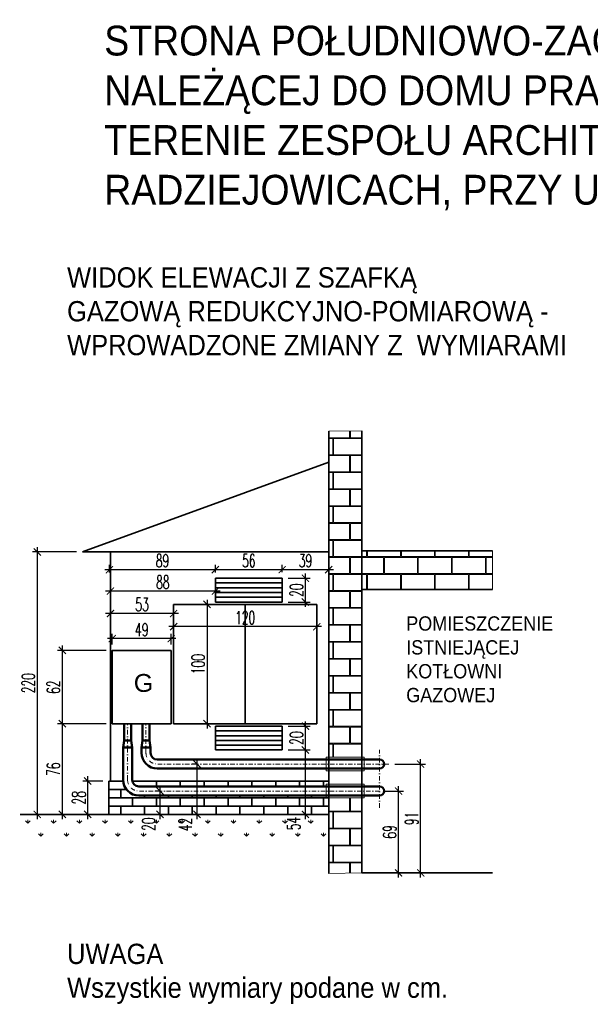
# Model space of a CAD drawing. Header units: millimetres. Extents: x -26820 to -12632, y -5851 to 1958.
# Tile 3 of 95: x -22083 to -21604, y -389 to 436. Entities that reach past the tile are written whole.
import ezdxf
from ezdxf.lldxf.tags import DXFTag

# ---------------------------------------------------------------- set-up
doc = ezdxf.new("R2010")
doc.units = ezdxf.units.MM
doc.linetypes.add('DASHDOT2', pattern=[0.5, 0.25, -0.125, 0, -0.125])
doc.linetypes.add('DASHED', pattern=[181.05, 120.7, -60.35])
for name, color, linetype, lineweight in [('A-INW-SC', 30, 'Continuous', 13), ('GAZ', 50, 'GAS_LINE', 50), ('promienniki', 91, 'Continuous', 40), ('ściany', 84, 'Continuous', 35)]:
    doc.layers.add(name, color=color, linetype=linetype, lineweight=lineweight)
doc.layers.add('CS_WIDOK', color=30, linetype='Continuous')
doc.styles.get("Standard").update_dxf_attribs({"font": 'arial.ttf'})
doc.styles.add('wymiar', font='romans.shx', dxfattribs={"width": 0.6})
tags = doc.linetypes.add('GAS_LINE', pattern='A,12.7,-5.08,["GAS",Standard,S=2.54,R=0,X=-2.54,Y=-1.27],-6.35', length=24.13).pattern_tags.tags
tags[6] = DXFTag(74, 10)
doc.dimstyles.new('Copy of WYM_75', dxfattribs={"dimtxt": 10, "dimasz": 8, "dimexe": 7.5, "dimexo": 7.5, "dimgap": 3, "dimtad": 1, "dimdec": 1, "dimdsep": 46, "dimtxsty": 'wymiar', "dimblk1": 'ARCHTICK', "dimblk2": 'ARCHTICK', "dimsah": 1, "dimcen": 12, "dimdle": 5, "dimclre": 5, "dimclrt": 12, "dimadec": 0, "dimazin": 0, "dimtfac": 1, "dimtdec": 1, "dimtmove": 0, "dimatfit": 3, "dimldrblk": 'ARCHTICK', "dimfxl": 1, "dimarcsym": 0})

# ---------------------------------------------------------------- blocks, each defined once
blk = doc.blocks.new('_ArchTick')
at = {"color": 0, "linetype": 'ByBlock', "const_width": 0.15}
blk.add_lwpolyline([(-0.5, -0.5), (0.5, 0.5)], dxfattribs=at)
blk = doc.blocks.new('*D14')
at = {"layer": 'CS_WIDOK', "color": 5, "lineweight": -2, "transparency": 16777216}
for p, q in [((-22006.61, -63.5), (-22006.61, -57.24)), ((-21953.61, -63.5), (-21953.61, -57.24))]:
    blk.add_line(p, q, dxfattribs=at)
at = {"layer": 'CS_WIDOK', "color": 0, "lineweight": -2, "transparency": 16777216}
blk.add_line((-21949.61, -61.24), (-22010.61, -61.24), dxfattribs=at)
at = {"layer": 'CS_WIDOK', "color": 0, "lineweight": -2, "transparency": 16777216, "xscale": 6, "yscale": 6, "zscale": 6, "rotation": 180}
blk.add_blockref('_ArchTick', (-22006.61, -61.24), dxfattribs=at)
at = {"layer": 'CS_WIDOK', "color": 0, "lineweight": -2, "transparency": 16777216, "xscale": 6, "yscale": 6, "zscale": 6}
blk.add_blockref('_ArchTick', (-21953.61, -61.24), dxfattribs=at)
at = {"layer": 'CS_WIDOK', "color": 5, "lineweight": 9, "transparency": 16777216, "insert": (-21980.11, -53.74), "char_height": 11, "attachment_point": 5, "style": 'wymiar'}
blk.add_mtext('53', dxfattribs=at)
blk = doc.blocks.new('*D15')
at = {"layer": 'CS_WIDOK', "color": 0, "lineweight": -2, "transparency": 16777216}
blk.add_line((-21914.61, -24.5), (-22011.39, -24.5), dxfattribs=at)
at = {"layer": 'CS_WIDOK', "color": 5, "lineweight": -2, "transparency": 16777216}
for p, q in [((-22007.39, -26.77), (-22007.39, -20.5)), ((-21918.61, -26.77), (-21918.61, -20.5))]:
    blk.add_line(p, q, dxfattribs=at)
at = {"layer": 'CS_WIDOK', "color": 0, "lineweight": -2, "transparency": 16777216, "xscale": 6, "yscale": 6, "zscale": 6, "rotation": 180}
blk.add_blockref('_ArchTick', (-22007.39, -24.5), dxfattribs=at)
at = {"layer": 'CS_WIDOK', "color": 0, "lineweight": -2, "transparency": 16777216, "xscale": 6, "yscale": 6, "zscale": 6}
blk.add_blockref('_ArchTick', (-21918.61, -24.5), dxfattribs=at)
at = {"layer": 'CS_WIDOK', "color": 5, "lineweight": 9, "transparency": 16777216, "insert": (-21963, -17), "char_height": 11, "attachment_point": 5, "style": 'wymiar'}
blk.add_mtext('89', dxfattribs=at)
blk = doc.blocks.new('*D16')
at = {"layer": 'CS_WIDOK', "color": 0, "lineweight": -2, "transparency": 16777216}
blk.add_line((-21858.61, -24.5), (-21922.61, -24.5), dxfattribs=at)
at = {"layer": 'CS_WIDOK', "color": 5, "lineweight": -2, "transparency": 16777216}
for p, q in [((-21918.61, -26.64), (-21918.61, -20.5)), ((-21862.61, -26.64), (-21862.61, -20.5))]:
    blk.add_line(p, q, dxfattribs=at)
at = {"layer": 'CS_WIDOK', "color": 0, "lineweight": -2, "transparency": 16777216, "xscale": 6, "yscale": 6, "zscale": 6, "rotation": 180}
blk.add_blockref('_ArchTick', (-21918.61, -24.5), dxfattribs=at)
at = {"layer": 'CS_WIDOK', "color": 0, "lineweight": -2, "transparency": 16777216, "xscale": 6, "yscale": 6, "zscale": 6}
blk.add_blockref('_ArchTick', (-21862.61, -24.5), dxfattribs=at)
at = {"layer": 'CS_WIDOK', "color": 5, "lineweight": 9, "transparency": 16777216, "insert": (-21890.61, -17), "char_height": 11, "attachment_point": 5, "style": 'wymiar'}
blk.add_mtext('56', dxfattribs=at)
blk = doc.blocks.new('*D17')
at = {"layer": 'CS_WIDOK', "color": 0, "lineweight": -2, "transparency": 16777216}
blk.add_line((-21819.61, -24.5), (-21866.61, -24.5), dxfattribs=at)
at = {"layer": 'CS_WIDOK', "color": 5, "lineweight": -2, "transparency": 16777216}
for p, q in [((-21862.61, -26.64), (-21862.61, -20.5)), ((-21823.61, -26.64), (-21823.61, -20.5))]:
    blk.add_line(p, q, dxfattribs=at)
at = {"layer": 'CS_WIDOK', "color": 0, "lineweight": -2, "transparency": 16777216, "xscale": 6, "yscale": 6, "zscale": 6, "rotation": 180}
blk.add_blockref('_ArchTick', (-21862.61, -24.5), dxfattribs=at)
at = {"layer": 'CS_WIDOK', "color": 0, "lineweight": -2, "transparency": 16777216, "xscale": 6, "yscale": 6, "zscale": 6}
blk.add_blockref('_ArchTick', (-21823.61, -24.5), dxfattribs=at)
at = {"layer": 'CS_WIDOK', "color": 5, "lineweight": 9, "transparency": 16777216, "insert": (-21843.11, -17), "char_height": 11, "attachment_point": 5, "style": 'wymiar'}
blk.add_mtext('39', dxfattribs=at)
blk = doc.blocks.new('*D18')
at = {"layer": 'CS_WIDOK', "color": 0, "lineweight": -2, "transparency": 16777216}
blk.add_line((-21829.61, -72.26), (-21957.61, -72.26), dxfattribs=at)
at = {"layer": 'CS_WIDOK', "color": 5, "lineweight": -2, "transparency": 16777216}
for p, q in [((-21953.61, -74.53), (-21953.61, -68.26)), ((-21833.61, -74.53), (-21833.61, -68.26))]:
    blk.add_line(p, q, dxfattribs=at)
at = {"layer": 'CS_WIDOK', "color": 0, "lineweight": -2, "transparency": 16777216, "xscale": 6, "yscale": 6, "zscale": 6, "rotation": 180}
blk.add_blockref('_ArchTick', (-21953.61, -72.26), dxfattribs=at)
at = {"layer": 'CS_WIDOK', "color": 0, "lineweight": -2, "transparency": 16777216, "xscale": 6, "yscale": 6, "zscale": 6}
blk.add_blockref('_ArchTick', (-21833.61, -72.26), dxfattribs=at)
at = {"layer": 'CS_WIDOK', "color": 5, "lineweight": 9, "transparency": 16777216, "insert": (-21893.61, -64.76), "char_height": 11, "attachment_point": 5, "style": 'wymiar'}
blk.add_mtext('120', dxfattribs=at)
blk = doc.blocks.new('*D19')
at = {"layer": 'CS_WIDOK', "color": 0, "lineweight": -2, "transparency": 16777216}
blk.add_line((-21951.7, -82.31), (-22009.1, -82.31), dxfattribs=at)
at = {"layer": 'CS_WIDOK', "color": 5, "lineweight": -2, "transparency": 16777216}
for p, q in [((-22005.1, -87.16), (-22005.1, -78.31)), ((-21955.7, -87.16), (-21955.7, -78.31))]:
    blk.add_line(p, q, dxfattribs=at)
at = {"layer": 'CS_WIDOK', "color": 0, "lineweight": -2, "transparency": 16777216, "xscale": 6, "yscale": 6, "zscale": 6, "rotation": 180}
blk.add_blockref('_ArchTick', (-22005.1, -82.31), dxfattribs=at)
at = {"layer": 'CS_WIDOK', "color": 0, "lineweight": -2, "transparency": 16777216, "xscale": 6, "yscale": 6, "zscale": 6}
blk.add_blockref('_ArchTick', (-21955.7, -82.31), dxfattribs=at)
at = {"layer": 'CS_WIDOK', "color": 5, "lineweight": 9, "transparency": 16777216, "insert": (-21980.4, -74.81), "char_height": 11, "attachment_point": 5, "style": 'wymiar'}
blk.add_mtext('49', dxfattribs=at)
blk = doc.blocks.new('*D20')
at = {"layer": 'CS_WIDOK', "color": 5, "lineweight": -2, "transparency": 16777216}
for p, q in [((-21948.61, -53.64), (-21921.61, -53.64)), ((-21948.61, -153.66), (-21921.61, -153.66))]:
    blk.add_line(p, q, dxfattribs=at)
at = {"layer": 'CS_WIDOK', "color": 0, "lineweight": -2, "transparency": 16777216}
blk.add_line((-21925.61, -49.64), (-21925.61, -157.66), dxfattribs=at)
at = {"layer": 'CS_WIDOK', "color": 0, "lineweight": -2, "transparency": 16777216, "xscale": 6, "yscale": 6, "zscale": 6}
for p, rotation in [((-21925.61, -53.64), 90), ((-21925.61, -153.66), 270)]:
    blk.add_blockref('_ArchTick', p, dxfattribs=dict(at, rotation=rotation))
at = {"layer": 'CS_WIDOK', "color": 5, "lineweight": 9, "transparency": 16777216, "insert": (-21933.11, -103.65), "char_height": 11, "attachment_point": 5, "rotation": 90, "style": 'wymiar'}
blk.add_mtext('100', dxfattribs=at)
blk = doc.blocks.new('*D21')
at = {"layer": 'CS_WIDOK', "color": 0, "lineweight": -2, "transparency": 16777216}
blk.add_line((-22067.96, -5.64), (-22067.96, -233.64), dxfattribs=at)
at = {"layer": 'CS_WIDOK', "color": 5, "lineweight": -2, "transparency": 16777216}
for p, q in [((-22035.02, -9.64), (-22071.96, -9.64)), ((-22035.02, -229.64), (-22071.96, -229.64))]:
    blk.add_line(p, q, dxfattribs=at)
at = {"layer": 'CS_WIDOK', "color": 0, "lineweight": -2, "transparency": 16777216, "xscale": 6, "yscale": 6, "zscale": 6}
for p, rotation in [((-22067.96, -9.64), 90), ((-22067.96, -229.64), 270)]:
    blk.add_blockref('_ArchTick', p, dxfattribs=dict(at, rotation=rotation))
at = {"layer": 'CS_WIDOK', "color": 5, "lineweight": 9, "transparency": 16777216, "insert": (-22075.46, -119.64), "char_height": 11, "attachment_point": 5, "rotation": 90, "style": 'wymiar'}
blk.add_mtext('220', dxfattribs=at)
blk = doc.blocks.new('*D22')
at = {"layer": 'CS_WIDOK', "color": 0, "lineweight": -2, "transparency": 16777216}
blk.add_line((-22025.63, -233.64), (-22025.63, -197.64), dxfattribs=at)
at = {"layer": 'CS_WIDOK', "color": 5, "lineweight": -2, "transparency": 16777216}
for p, q in [((-22013.01, -201.64), (-22029.63, -201.64)), ((-22013.01, -229.64), (-22029.63, -229.64))]:
    blk.add_line(p, q, dxfattribs=at)
at = {"layer": 'CS_WIDOK', "color": 0, "lineweight": -2, "transparency": 16777216, "xscale": 6, "yscale": 6, "zscale": 6}
for p, rotation in [((-22025.63, -201.64), 90), ((-22025.63, -229.64), 270)]:
    blk.add_blockref('_ArchTick', p, dxfattribs=dict(at, rotation=rotation))
at = {"layer": 'CS_WIDOK', "color": 5, "lineweight": 9, "transparency": 16777216, "insert": (-22033.13, -215.64), "char_height": 11, "attachment_point": 5, "rotation": 90, "style": 'wymiar'}
blk.add_mtext('28', dxfattribs=at)
blk = doc.blocks.new('*D23')
at = {"layer": 'CS_WIDOK', "color": 5, "lineweight": -2, "transparency": 16777216}
for p, q in [((-22010.1, -153.66), (-22050.88, -153.66)), ((-22034.26, -229.64), (-22050.88, -229.64))]:
    blk.add_line(p, q, dxfattribs=at)
at = {"layer": 'CS_WIDOK', "color": 0, "lineweight": -2, "transparency": 16777216}
blk.add_line((-22046.88, -233.64), (-22046.88, -149.66), dxfattribs=at)
at = {"layer": 'CS_WIDOK', "color": 0, "lineweight": -2, "transparency": 16777216, "xscale": 6, "yscale": 6, "zscale": 6}
for p, rotation in [((-22046.88, -153.66), 90), ((-22046.88, -229.64), 270)]:
    blk.add_blockref('_ArchTick', p, dxfattribs=dict(at, rotation=rotation))
at = {"layer": 'CS_WIDOK', "color": 5, "lineweight": 9, "transparency": 16777216, "insert": (-22054.38, -191.65), "char_height": 11, "attachment_point": 5, "rotation": 90, "style": 'wymiar'}
blk.add_mtext('76', dxfattribs=at)
blk = doc.blocks.new('*D24')
at = {"layer": 'CS_WIDOK', "color": 0, "lineweight": -2, "transparency": 16777216}
blk.add_line((-21843.14, -233.64), (-21843.14, -171.64), dxfattribs=at)
at = {"layer": 'CS_WIDOK', "color": 5, "lineweight": -2, "transparency": 16777216}
for p, q in [((-21857.61, -175.64), (-21839.14, -175.64)), ((-21839.79, -229.64), (-21847.14, -229.64))]:
    blk.add_line(p, q, dxfattribs=at)
at = {"layer": 'CS_WIDOK', "color": 0, "lineweight": -2, "transparency": 16777216, "xscale": 6, "yscale": 6, "zscale": 6}
for p, rotation in [((-21843.14, -175.64), 90), ((-21843.14, -229.64), 270)]:
    blk.add_blockref('_ArchTick', p, dxfattribs=dict(at, rotation=rotation))
at = {"layer": 'CS_WIDOK', "color": 5, "lineweight": 9, "transparency": 16777216, "insert": (-21853.03, -237.3), "char_height": 11, "attachment_point": 5, "rotation": 90, "style": 'wymiar'}
blk.add_mtext('54', dxfattribs=at)
blk = doc.blocks.new('*D25')
at = {"layer": 'CS_WIDOK', "color": 5, "lineweight": -2, "transparency": 16777216}
for p, q in [((-21934.67, -187.46), (-21937.98, -187.46)), ((-21921.36, -229.64), (-21937.98, -229.64))]:
    blk.add_line(p, q, dxfattribs=at)
at = {"layer": 'CS_WIDOK', "color": 0, "lineweight": -2, "transparency": 16777216}
blk.add_line((-21933.98, -233.64), (-21933.98, -183.46), dxfattribs=at)
at = {"layer": 'CS_WIDOK', "color": 0, "lineweight": -2, "transparency": 16777216, "xscale": 6, "yscale": 6, "zscale": 6}
for p, rotation in [((-21933.98, -187.46), 90), ((-21933.98, -229.64), 270)]:
    blk.add_blockref('_ArchTick', p, dxfattribs=dict(at, rotation=rotation))
at = {"layer": 'CS_WIDOK', "color": 5, "lineweight": 9, "transparency": 16777216, "insert": (-21943.72, -238.02), "char_height": 11, "attachment_point": 5, "rotation": 90, "style": 'wymiar'}
blk.add_mtext('42', dxfattribs=at)
blk = doc.blocks.new('*D26')
at = {"layer": 'CS_WIDOK', "color": 0, "lineweight": -2, "transparency": 16777216}
blk.add_line((-21965, -233.64), (-21965, -206.06), dxfattribs=at)
at = {"layer": 'CS_WIDOK', "color": 5, "lineweight": -2, "transparency": 16777216}
for p, q in [((-21965.69, -210.06), (-21969, -210.06)), ((-21952.38, -229.64), (-21969, -229.64))]:
    blk.add_line(p, q, dxfattribs=at)
at = {"layer": 'CS_WIDOK', "color": 0, "lineweight": -2, "transparency": 16777216, "xscale": 6, "yscale": 6, "zscale": 6}
for p, rotation in [((-21965, -210.06), 90), ((-21965, -229.64), 270)]:
    blk.add_blockref('_ArchTick', p, dxfattribs=dict(at, rotation=rotation))
at = {"layer": 'CS_WIDOK', "color": 5, "lineweight": 9, "transparency": 16777216, "insert": (-21974.57, -237.87), "char_height": 11, "attachment_point": 5, "rotation": 90, "style": 'wymiar'}
blk.add_mtext('20', dxfattribs=at)
blk = doc.blocks.new('*D27')
at = {"layer": 'CS_WIDOK', "color": 0, "lineweight": -2, "transparency": 16777216}
blk.add_line((-21765, -282.64), (-21765, -206.06), dxfattribs=at)
at = {"layer": 'CS_WIDOK', "color": 5, "lineweight": -2, "transparency": 16777216}
for p, q in [((-21775.91, -210.06), (-21761, -210.06)), ((-21746.16, -278.64), (-21769, -278.64))]:
    blk.add_line(p, q, dxfattribs=at)
at = {"layer": 'CS_WIDOK', "color": 0, "lineweight": -2, "transparency": 16777216, "xscale": 6, "yscale": 6, "zscale": 6}
for p, rotation in [((-21765, -210.06), 90), ((-21765, -278.64), 270)]:
    blk.add_blockref('_ArchTick', p, dxfattribs=dict(at, rotation=rotation))
at = {"layer": 'CS_WIDOK', "color": 5, "lineweight": 9, "transparency": 16777216, "insert": (-21772.5, -244.35), "char_height": 11, "attachment_point": 5, "rotation": 90, "style": 'wymiar'}
blk.add_mtext('69', dxfattribs=at)
blk = doc.blocks.new('*D28')
at = {"layer": 'CS_WIDOK', "color": 5, "lineweight": -2, "transparency": 16777216}
for p, q in [((-21768.15, -187.46), (-21742.52, -187.46)), ((-21731.68, -278.64), (-21750.52, -278.64))]:
    blk.add_line(p, q, dxfattribs=at)
at = {"layer": 'CS_WIDOK', "color": 0, "lineweight": -2, "transparency": 16777216}
blk.add_line((-21746.52, -282.64), (-21746.52, -183.46), dxfattribs=at)
at = {"layer": 'CS_WIDOK', "color": 0, "lineweight": -2, "transparency": 16777216, "xscale": 6, "yscale": 6, "zscale": 6}
for p, rotation in [((-21746.52, -187.46), 90), ((-21746.52, -278.64), 270)]:
    blk.add_blockref('_ArchTick', p, dxfattribs=dict(at, rotation=rotation))
at = {"layer": 'CS_WIDOK', "color": 5, "lineweight": 9, "transparency": 16777216, "insert": (-21754.02, -233.05), "char_height": 11, "attachment_point": 5, "rotation": 90, "style": 'wymiar'}
blk.add_mtext('91', dxfattribs=at)
blk = doc.blocks.new('*D29')
at = {"layer": 'CS_WIDOK', "color": 5, "lineweight": -2, "transparency": 16777216}
for p, q in [((-21857.61, -31.64), (-21839.14, -31.64)), ((-21857.61, -51.64), (-21839.14, -51.64))]:
    blk.add_line(p, q, dxfattribs=at)
at = {"layer": 'CS_WIDOK', "color": 0, "lineweight": -2, "transparency": 16777216}
blk.add_line((-21843.14, -55.64), (-21843.14, -27.64), dxfattribs=at)
at = {"layer": 'CS_WIDOK', "color": 0, "lineweight": -2, "transparency": 16777216, "xscale": 6, "yscale": 6, "zscale": 6}
for p, rotation in [((-21843.14, -31.64), 90), ((-21843.14, -51.64), 270)]:
    blk.add_blockref('_ArchTick', p, dxfattribs=dict(at, rotation=rotation))
at = {"layer": 'CS_WIDOK', "color": 5, "lineweight": 9, "transparency": 16777216, "insert": (-21850.64, -41.64), "char_height": 11, "attachment_point": 5, "rotation": 90, "style": 'wymiar'}
blk.add_mtext('20', dxfattribs=at)
blk = doc.blocks.new('*D30')
at = {"layer": 'CS_WIDOK', "color": 5, "lineweight": -2, "transparency": 16777216}
for p, q in [((-21857.61, -155.64), (-21839.14, -155.64)), ((-21857.61, -175.64), (-21839.14, -175.64))]:
    blk.add_line(p, q, dxfattribs=at)
at = {"layer": 'CS_WIDOK', "color": 0, "lineweight": -2, "transparency": 16777216}
blk.add_line((-21843.14, -179.64), (-21843.14, -151.64), dxfattribs=at)
at = {"layer": 'CS_WIDOK', "color": 0, "lineweight": -2, "transparency": 16777216, "xscale": 6, "yscale": 6, "zscale": 6}
for p, rotation in [((-21843.14, -155.64), 90), ((-21843.14, -175.64), 270)]:
    blk.add_blockref('_ArchTick', p, dxfattribs=dict(at, rotation=rotation))
at = {"layer": 'CS_WIDOK', "color": 5, "lineweight": 9, "transparency": 16777216, "insert": (-21850.64, -165.64), "char_height": 11, "attachment_point": 5, "rotation": 90, "style": 'wymiar'}
blk.add_mtext('20', dxfattribs=at)
blk = doc.blocks.new('*D31')
at = {"layer": 'CS_WIDOK', "color": 5, "lineweight": -2, "transparency": 16777216}
for p, q in [((-22006.61, -44.75), (-22006.61, -38.48)), ((-21918.61, -42.64), (-21918.61, -38.48))]:
    blk.add_line(p, q, dxfattribs=at)
at = {"layer": 'CS_WIDOK', "color": 0, "lineweight": -2, "transparency": 16777216}
blk.add_line((-21914.61, -42.48), (-22010.61, -42.48), dxfattribs=at)
at = {"layer": 'CS_WIDOK', "color": 0, "lineweight": -2, "transparency": 16777216, "xscale": 6, "yscale": 6, "zscale": 6, "rotation": 180}
blk.add_blockref('_ArchTick', (-22006.61, -42.48), dxfattribs=at)
at = {"layer": 'CS_WIDOK', "color": 0, "lineweight": -2, "transparency": 16777216, "xscale": 6, "yscale": 6, "zscale": 6}
blk.add_blockref('_ArchTick', (-21918.61, -42.48), dxfattribs=at)
at = {"layer": 'CS_WIDOK', "color": 5, "lineweight": 9, "transparency": 16777216, "insert": (-21962.61, -34.98), "char_height": 11, "attachment_point": 5, "style": 'wymiar'}
blk.add_mtext('88', dxfattribs=at)
blk = doc.blocks.new('*D33')
at = {"layer": 'CS_WIDOK', "color": 0, "lineweight": -2, "transparency": 16777216}
blk.add_line((-22046.88, -157.66), (-22046.88, -88.16), dxfattribs=at)
at = {"layer": 'CS_WIDOK', "color": 5, "lineweight": -2, "transparency": 16777216}
for p, q in [((-22010.1, -92.16), (-22050.88, -92.16)), ((-22010.1, -153.66), (-22050.88, -153.66))]:
    blk.add_line(p, q, dxfattribs=at)
at = {"layer": 'CS_WIDOK', "color": 0, "lineweight": -2, "transparency": 16777216, "xscale": 6, "yscale": 6, "zscale": 6}
for p, rotation in [((-22046.88, -92.16), 90), ((-22046.88, -153.66), 270)]:
    blk.add_blockref('_ArchTick', p, dxfattribs=dict(at, rotation=rotation))
at = {"layer": 'CS_WIDOK', "color": 5, "lineweight": 9, "transparency": 16777216, "insert": (-22054.38, -122.91), "char_height": 11, "attachment_point": 5, "rotation": 90, "style": 'wymiar'}
blk.add_mtext('62', dxfattribs=at)

msp = doc.modelspace()

# ---------------------------------------------------------------- hatches: boundary and pattern name
at = {"layer": 'A-INW-SC', "ltscale": 0.1}
h = msp.add_hatch(dxfattribs=at)
h.set_pattern_fill('AR-B816C', color=256, scale=0.07)
h.paths.add_polyline_path([(-21078.77, 91.47), (-21106.47, 91.47), (-21106.47, -181.76), (-21092.62, -181.76), (-21078.77, -179.6)])
h.paths.add_polyline_path([(-20969.27, -8.74), (-21078.77, -8.74), (-21078.77, -41.14), (-20969.27, -41.14)])
h.paths.add_polyline_path([(-21106.47, -222.64), (-21106.47, -229.64)], flags=17)
h.paths.add_polyline_path([(-21078.77, -215.76), (-21106.47, -215.76), (-21106.47, -279.08), (-21078.77, -278.64)])
h.paths.add_polyline_path([(-21795.91, 91.91), (-21823.61, 91.47), (-21823.61, -181.76), (-21795.91, -181.76)])
h.paths.add_polyline_path([(-21686.41, -8.74), (-21795.91, -8.74), (-21795.91, -41.14), (-21686.41, -41.14)])
h.paths.add_polyline_path([(-21795.91, -215.76), (-21823.61, -215.76), (-21823.61, -279.08), (-21795.91, -278.64)])
at = {"layer": 'A-INW-SC', "ltscale": 0.5}
h = msp.add_hatch(dxfattribs=at)
h.set_pattern_fill('GRASS', color=256, scale=0.6)
h.set_pattern_definition([(90, (-717.14, 0), (-10.7763073, 10.7763073), [2.8575, -18.695115]), (45, (-717.14, 0), (-10.776307, 10.776307), [2.8575, -12.3825]), (135, (-717.14, 0), (-10.776307, -10.776307), [2.8575, -12.3825])])
h.paths.add_polyline_path([(-21823.61, -229.64), (-22082.4, -229.64), (-22082.4, -252.71), (-21823.61, -252.71)])

# ---------------------------------------------------------------- linework, layer by layer
at = {"layer": 'A-INW-SC'}
for p, q in [((-21823.61, 91.47), (-21795.91, 91.91)), ((-21686.41, -8.74), (-21686.41, -41.14)), ((-21823.61, -279.08), (-21795.91, -278.64))]:
    msp.add_line(p, q, dxfattribs=at)
at = {"layer": 'A-INW-SC', "lineweight": 35}
for p, q in [((-21823.61, 91.47), (-21823.61, -279.08)), ((-21795.91, 91.91), (-21795.91, -278.64)), ((-21823.61, 65.49), (-22030.02, -9.64)), ((-21823.61, -9.64), (-22030.02, -9.64)), ((-22006.61, -201.64), (-22006.61, -9.64)), ((-21795.91, -8.74), (-21686.41, -8.74)), ((-21918.61, -31.64), (-21918.61, -51.64)), ((-21862.61, -31.64), (-21918.61, -31.64)), ((-21862.61, -31.64), (-21862.61, -51.64)), ((-21862.61, -35.64), (-21918.61, -35.64)), ((-21862.61, -39.64), (-21918.61, -39.64)), ((-21795.91, -41.14), (-21686.41, -41.14)), ((-21862.61, -43.64), (-21918.61, -43.64)), ((-21862.61, -43.64), (-21918.61, -43.64)), ((-21862.61, -47.64), (-21918.61, -47.64)), ((-21953.61, -53.64), (-21953.61, -153.64)), ((-21833.61, -53.64), (-21953.61, -53.64)), ((-21862.61, -51.64), (-21918.61, -51.64)), ((-21893.61, -53.64), (-21893.61, -153.64)), ((-21833.61, -53.64), (-21833.61, -153.64)), ((-21833.61, -153.64), (-21953.61, -153.64)), ((-21918.61, -155.64), (-21918.61, -175.64)), ((-21862.61, -155.64), (-21918.61, -155.64)), ((-21862.61, -155.64), (-21862.61, -175.64)), ((-21862.61, -159.64), (-21918.61, -159.64)), ((-21862.61, -163.64), (-21918.61, -163.64)), ((-21862.61, -167.64), (-21918.61, -167.64)), ((-21862.61, -171.64), (-21918.61, -171.64)), ((-21862.61, -175.64), (-21918.61, -175.64)), ((-22008.01, -229.64), (-22008.01, -201.64)), ((-21995.96, -201.64), (-22008.01, -201.64)), ((-21823.61, -201.64), (-21988.3, -201.64)), ((-21988.01, -202.64), (-21988.01, -201.64)), ((-21968.01, -206.26), (-21968.01, -201.64)), ((-21948.01, -206.26), (-21948.01, -201.64)), ((-21928.01, -206.26), (-21928.01, -201.64)), ((-21908.01, -206.26), (-21908.01, -201.64)), ((-21888.01, -206.26), (-21888.01, -201.64)), ((-21868.01, -206.26), (-21868.01, -201.64)), ((-21848.01, -206.26), (-21848.01, -201.64)), ((-21828.01, -206.26), (-21828.01, -201.64)), ((-21993.26, -208.64), (-22008.01, -208.64)), ((-21998.01, -215.64), (-21998.01, -208.64)), ((-21978.01, -215.64), (-21978.01, -213.86)), ((-21958.01, -215.64), (-21958.01, -213.86)), ((-21938.01, -215.64), (-21938.01, -213.86)), ((-21918.01, -215.64), (-21918.01, -213.86)), ((-21898.01, -215.64), (-21898.01, -213.86)), ((-21878.01, -215.64), (-21878.01, -213.86)), ((-21858.01, -215.64), (-21858.01, -213.86)), ((-21838.01, -215.64), (-21838.01, -213.86)), ((-21825.01, -215.64), (-22008.01, -215.64)), ((-21823.61, -215.64), (-22008.01, -215.64)), ((-21823.61, -222.64), (-22008.01, -222.64)), ((-21998.01, -229.64), (-21998.01, -222.64)), ((-21988.01, -222.64), (-21988.01, -215.64)), ((-21978.01, -229.64), (-21978.01, -222.64)), ((-21968.01, -222.64), (-21968.01, -215.64)), ((-21958.01, -229.64), (-21958.01, -222.64)), ((-21948.01, -222.64), (-21948.01, -215.64)), ((-21938.01, -229.64), (-21938.01, -222.64)), ((-21928.01, -222.64), (-21928.01, -215.64)), ((-21918.01, -229.64), (-21918.01, -222.64)), ((-21908.01, -222.64), (-21908.01, -215.64)), ((-21898.01, -229.64), (-21898.01, -222.64)), ((-21888.01, -222.64), (-21888.01, -215.64)), ((-21878.01, -229.64), (-21878.01, -222.64)), ((-21868.01, -222.64), (-21868.01, -215.64)), ((-21858.01, -229.64), (-21858.01, -222.64)), ((-21848.01, -222.64), (-21848.01, -215.64)), ((-21838.01, -229.64), (-21838.01, -222.64)), ((-21828.01, -222.64), (-21828.01, -215.64)), ((-21823.61, -229.64), (-22082.4, -229.64)), ((-21795.91, -278.64), (-21686.41, -278.64))]:
    msp.add_line(p, q, dxfattribs=at)
msp.add_lwpolyline([(-21955.7, -92.16), (-22005.1, -92.16), (-22005.1, -153.66), (-21955.7, -153.66)], close=True, dxfattribs=at)
at = {"layer": 'GAZ', "ltscale": 4}
for p, q in [((-21995.2, -167.66), (-21995.2, -153.66)), ((-21989.2, -167.66), (-21989.2, -153.66)), ((-21989.2, -167.66), (-21995.2, -167.66)), ((-21996, -200.55), (-21996, -173.66)), ((-21988.4, -200.56), (-21988.4, -173.66))]:
    msp.add_line(p, q, dxfattribs=at)
at = {"layer": 'GAZ', "linetype": 'DASHDOT2', "lineweight": 20, "ltscale": 15}
for p, q in [((-21992.2, -200.56), (-21992.2, -153.66)), ((-21976.8, -177.96), (-21976.8, -153.66)), ((-21780.91, -224.06), (-21780.91, -175.47)), ((-21773.15, -187.46), (-21967.3, -187.46)), ((-21780.91, -210.06), (-21982.7, -210.06))]:
    msp.add_line(p, q, dxfattribs=at)
at = {"layer": 'GAZ', "linetype": 'Continuous', "ltscale": 2}
for p, q in [((-21979.8, -167.66), (-21979.8, -153.66)), ((-21973.8, -167.66), (-21973.8, -153.66)), ((-21980.6, -173.66), (-21979.8, -167.66)), ((-21973.8, -167.66), (-21979.8, -167.66)), ((-21973, -173.66), (-21973.8, -167.66)), ((-21980.6, -173.66), (-21973, -173.66)), ((-21980.6, -177.95), (-21980.6, -173.66)), ((-21973.01, -177.96), (-21973.01, -173.64)), ((-21780.91, -183.66), (-21967.31, -183.66)), ((-21780.91, -191.26), (-21967.29, -191.26)), ((-21780.91, -206.26), (-21982.7, -206.26)), ((-21780.91, -213.86), (-21982.69, -213.86))]:
    msp.add_line(p, q, dxfattribs=at)
at = {"layer": 'GAZ', "ltscale": 1.4}
for p, q in [((-21996, -173.66), (-21995.2, -167.66)), ((-21988.4, -173.66), (-21989.2, -167.66)), ((-21996, -173.66), (-21988.4, -173.66))]:
    msp.add_line(p, q, dxfattribs=at)
at = {"layer": 'GAZ', "linetype": 'Continuous', "ltscale": 2}
for centre, radius, start, end in [((-21967.29, -177.95), 13.3, 180, 270), ((-21967.31, -177.96), 5.7, 180, 270), ((-21780.91, -187.46), 3.8, 270, 90)]:
    msp.add_arc(centre, radius, start, end, dxfattribs=at)
at = {"layer": 'GAZ', "linetype": 'DASHDOT2', "lineweight": 20, "ltscale": 15}
for centre in [(-21967.3, -177.96), (-21982.7, -200.56)]:
    msp.add_arc(centre, 9.5, 180, 270, dxfattribs=at)
at = {"layer": 'GAZ', "ltscale": 2}
for centre, radius in [((-21982.69, -200.55), 13.3), ((-21982.7, -200.56), 5.7)]:
    msp.add_arc(centre, radius, 180, 270, dxfattribs=at)
at = {"layer": 'GAZ', "linetype": 'Continuous', "ltscale": 0.7}
msp.add_arc((-21780.91, -210.06), 3.8, 270, 90, dxfattribs=at)
at = {"layer": 'promienniki', "lineweight": 20, "ltscale": 100}
for points in [[(-21825.61, -181.76), (-21825.61, -193.16), (-21793.91, -193.16), (-21793.91, -181.76)], [(-21825.61, -204.36), (-21825.61, -215.76), (-21793.91, -215.76), (-21793.91, -204.36)]]:
    msp.add_lwpolyline(points, close=True, dxfattribs=at)

# ---------------------------------------------------------------- texts
at = {"layer": 'A-INW-SC', "insert": (-21987.04, -111.95), "char_height": 15, "attachment_point": 1}
msp.add_mtext_dynamic_manual_height_columns('G', width=25.5698, gutter_width=12.5, heights=[1.26], dxfattribs=at)
at = {"layer": 'ściany', "linetype": 'DASHED', "attachment_point": 1}
for s, width, insert, char_height in [('{\\W0.9;STRONA POŁUDNIOWO-ZACHODNIA BUDYNKU WILLI SZWAJCARSKIEJ NALEŻĄCEJ DO DOMU PRACY TWÓRCZEJ W RADZIEJOWICACH, NA TERENIE ZESPOŁU ARCHITEKTONICZNO - PARKOWEGO W RADZIEJOWICACH, PRZY UL. H. SIENKIEWICZA 4}', 1107.1517, (-22011.8, 431.47), 25), ('{\\W0.9;WIDOK ELEWACJI Z SZAFKĄ \\PGAZOWĄ REDUKCYJNO-POMIAROWĄ - WPROWADZONE ZMIANY Z  WYMIARAMI }', 430.4953, (-22042.95, 228.96), 17), ('{\\W0.9;POMIESZCZENIE ISTNIEJĄCEJ KOTŁOWNI GAZOWEJ}', 123.8104, (-21758.61, -63.6), 12), ('{\\W0.9;UWAGA\\PWszystkie wymiary podane w cm.}', 430.4953, (-22042.95, -338.03), 17)]:
    msp.add_mtext_dynamic_manual_height_columns(s, width=width, gutter_width=0.625, heights=[0], dxfattribs=dict(at, insert=insert, char_height=char_height))

# ---------------------------------------------------------------- dimensions: what is measured, and where the dimension line sits
at = {"layer": 'CS_WIDOK', "lineweight": 9}
for base, p1, p2, picture, middle in [((-22067.96, -229.64), (-22030.02, -9.64), (-22030.02, -229.64), '*D21', (-22075.46, -119.64)), ((-21843.14, -31.64), (-21862.61, -51.64), (-21862.61, -31.64), '*D29', (-21850.64, -41.64)), ((-21925.61, -153.66), (-21953.61, -53.64), (-21953.61, -153.66), '*D20', (-21933.11, -103.65)), ((-22046.8847201, -92.15890855), (-22005.09988318, -153.65890855), (-22005.09988318, -92.15890855), '*D33', (-22054.3847201, -122.90890855)), ((-22046.88, -153.66), (-22029.26, -229.64), (-22005.1, -153.66), '*D23', (-22054.38, -191.65)), ((-21843.14, -155.64), (-21862.61, -175.64), (-21862.61, -155.64), '*D30', (-21850.64, -165.64)), ((-21746.52, -187.46), (-21726.68, -278.64), (-21773.15, -187.46), '*D28', (-21754.02, -233.05)), ((-22025.63, -201.64), (-22008.01, -229.64), (-22008.01, -201.64), '*D22', (-22033.13, -215.64)), ((-21765, -210.06), (-21741.16, -278.64), (-21780.91, -210.06), '*D27', (-21772.5, -244.35))]:
    dim = msp.add_linear_dim(base=base, p1=p1, p2=p2, angle=90, dimstyle='Copy of WYM_75', override={"dimtxt": 11, "dimasz": 6, "dimexe": 4, "dimexo": 5, "dimgap": 2, "dimdec": 0, "dimdle": 4, "dimclrt": 5, "dimtmove": 1}, dxfattribs=at)
    dim.commit()
    dim.dimension.update_dxf_attribs({"geometry": picture, "text_midpoint": middle})
for base, p1, p2, picture, middle in [((-22007.39, -24.5), (-21918.61, -31.77), (-22007.39, -31.77), '*D15', (-21963, -17)), ((-21918.61, -24.5), (-21862.61, -31.64), (-21918.61, -31.64), '*D16', (-21890.61, -17)), ((-21862.61, -24.5), (-21823.61, -31.64), (-21862.61, -31.64), '*D17', (-21843.11, -17)), ((-22006.61, -42.48), (-21918.61, -47.64), (-22006.61, -49.75), '*D31', (-21962.61, -34.98)), ((-22006.61, -61.24), (-21953.61, -68.5), (-22006.61, -68.5), '*D14', (-21980.11, -53.74)), ((-21953.61, -72.26), (-21833.61, -79.53), (-21953.61, -79.53), '*D18', (-21893.61, -64.76)), ((-22005.1, -82.31), (-21955.7, -92.16), (-22005.1, -92.16), '*D19', (-21980.4, -74.81))]:
    dim = msp.add_linear_dim(base=base, p1=p1, p2=p2, dimstyle='Copy of WYM_75', override={"dimtxt": 11, "dimasz": 6, "dimexe": 4, "dimexo": 5, "dimgap": 2, "dimdec": 0, "dimdle": 4, "dimclrt": 5, "dimtmove": 1}, dxfattribs=at)
    dim.commit()
    dim.dimension.update_dxf_attribs({"geometry": picture, "text_midpoint": middle})
for base, p1, p2, picture, middle in [((-21843.14, -175.64), (-21834.79, -229.64), (-21862.61, -175.64), '*D24', (-21845.53, -237.3)), ((-21933.98, -187.46), (-21916.36, -229.64), (-21929.67, -187.46), '*D25', (-21936.22, -238.02)), ((-21965, -210.06), (-21947.38, -229.64), (-21960.69, -210.06), '*D26', (-21967.07, -237.87))]:
    dim = msp.add_linear_dim(base=base, p1=p1, p2=p2, angle=90, dimstyle='Copy of WYM_75', override={"dimtxt": 11, "dimasz": 6, "dimexe": 4, "dimexo": 5, "dimgap": 2, "dimdec": 0, "dimdle": 4, "dimclrt": 5, "dimtmove": 1}, dxfattribs=at)
    dim.commit()
    dim.dimension.update_dxf_attribs({"geometry": picture, "text_midpoint": middle, "dimtype": 160})

doc.saveas('drawing.dxf')
